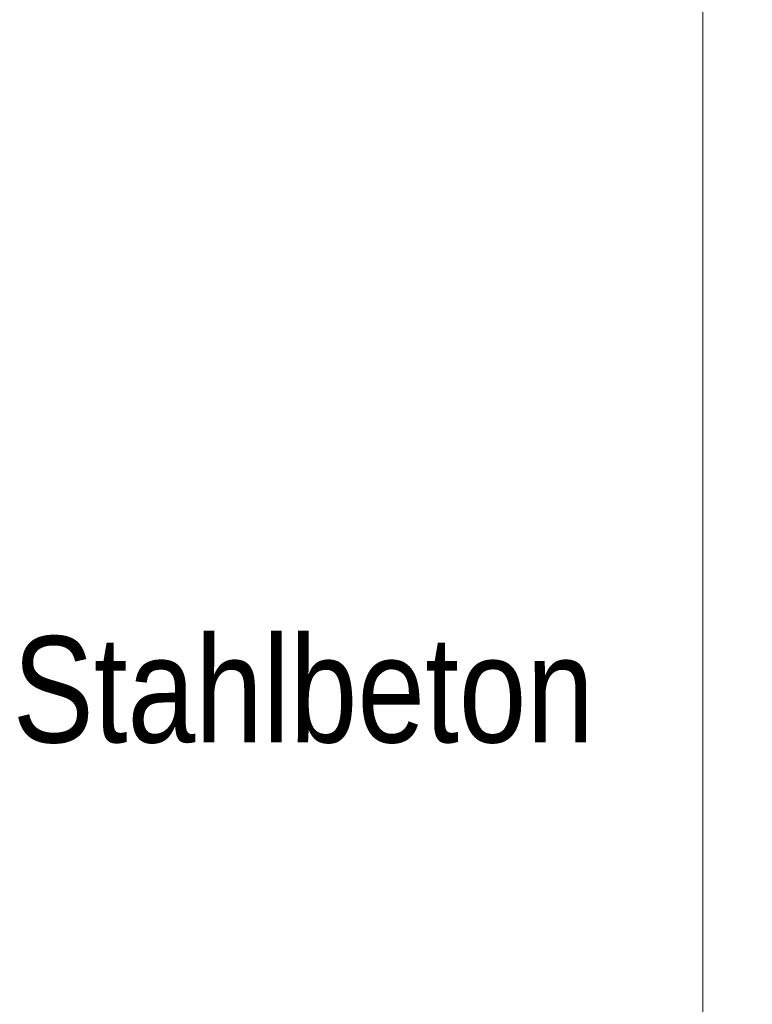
# Model space of a CAD drawing. Extents: x -620 to 3480, y 62 to 1107.
# Tile 142 of 244: x 187 to 196, y 732 to 745. Entities that reach past the tile are written whole.
import ezdxf
from ezdxf.lldxf.tags import DXFTag

# ---------------------------------------------------------------- set-up
doc = ezdxf.new("R2010")
doc.units = 0
doc.layers.get('0').update_dxf_attribs({"lineweight": 35})
doc.layers.add('E_Detail_Beschriftung', color=7, linetype='Continuous', lineweight=13, true_color=0x009900)
doc.layers.add('E_Detail_Linie_Text_Bem', color=7, linetype='Continuous', lineweight=13)
doc.styles.get("Standard").update_dxf_attribs({"font": 'ARIALN.TTF'})
tags = doc.linetypes.add('fein_strichliert-A06G9GVL8I', pattern=[4, 1, -2, 1]).pattern_tags.tags
tags[8:9] = [DXFTag(74, 4), DXFTag(75, 0), DXFTag(340, '0'), DXFTag(46, 0.0), DXFTag(50, 0.0), DXFTag(44, 0.0), DXFTag(45, 0.0)]
tags[6:7] = [DXFTag(74, 4), DXFTag(75, 0), DXFTag(340, '0'), DXFTag(46, 0.0), DXFTag(50, 0.0), DXFTag(44, 0.0), DXFTag(45, 0.0)]
tags[4:5] = [DXFTag(74, 4), DXFTag(75, 0), DXFTag(340, '0'), DXFTag(46, 0.0), DXFTag(50, 0.0), DXFTag(44, 0.0), DXFTag(45, 0.0)]

# ---------------------------------------------------------------- blocks, each defined once
blk = doc.blocks.new('Referenz-A06G9GVP8I')
at = {"layer": 'E_Detail_Linie_Text_Bem', "linetype": 'fein_strichliert-A06G9GVL8I', "ltscale": 0.65}
blk.add_line((195.631, 695.677), (195.631, 756.994), dxfattribs=at)
at = {"layer": 'E_Detail_Beschriftung', "linetype": 'Continuous', "ltscale": 0.13, "insert": (186.529, 736.848), "char_height": 1.4, "attachment_point": 1}
blk.add_mtext('{\\fArial Narrow;Stahlbeton}', dxfattribs=at)

msp = doc.modelspace()

# ---------------------------------------------------------------- block references
at = {"color": 8, "lineweight": 25, "ltscale": 0.25, "true_color": 0x808080}
msp.add_blockref('Referenz-A06G9GVP8I', (0, 0), dxfattribs=at)

doc.saveas('drawing.dxf')
